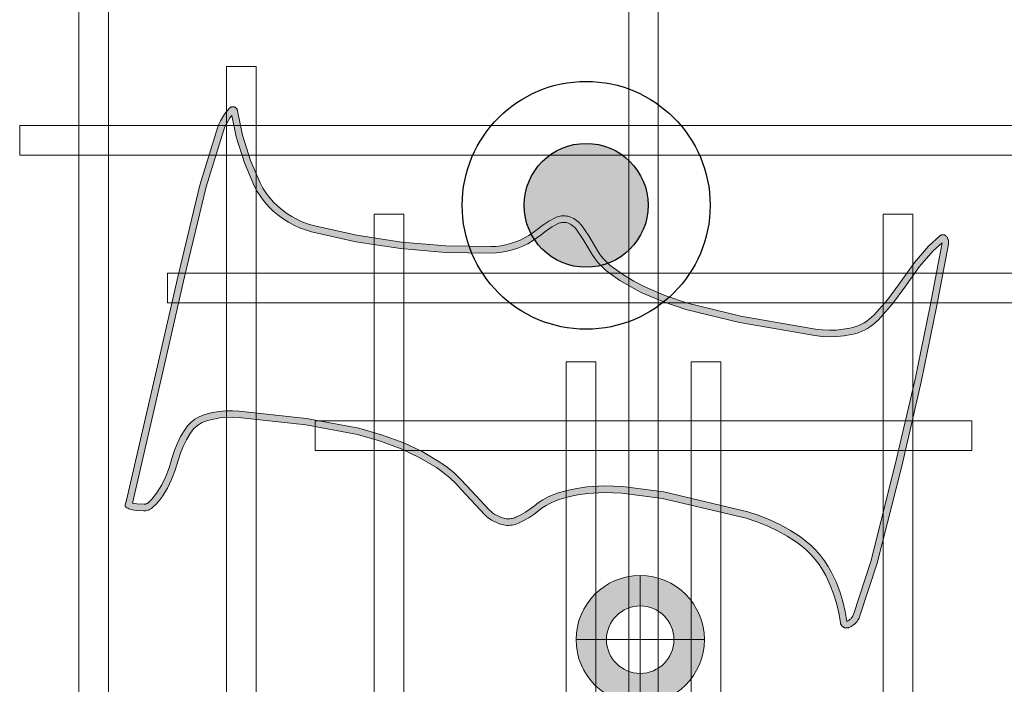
# Model space of a CAD drawing. Header units: millimetres. Extents: x -1097 to 37269, y -9172 to 9131.
# Tile 23 of 36: x 3140 to 3735, y 1276 to 1678. Entities that reach past the tile are written whole.
import ezdxf
from ezdxf.enums import TextEntityAlignment as Align

# ---------------------------------------------------------------- set-up
doc = ezdxf.new("R2010")
doc.units = ezdxf.units.MM
doc.layers.add('Ceiling', color=14, linetype='Continuous', lineweight=9)
doc.layers.add('Lighting (Ceiling)', color=160, linetype='Continuous', lineweight=15)
doc.layers.add('FIRE', color=1, linetype='Continuous', lineweight=20, true_color=0xff0000)
doc.layers.add('LIGHTING', color=6, linetype='Continuous', lineweight=20, true_color=0xff00ff)
doc.layers.add('FIRE-SPKLR-EQP', color=1, linetype='Continuous', true_color=0xff0000)
doc.layers.add('RCP LAYOUT', color=9, linetype='Continuous', true_color=0x808080)
doc.styles.get("Standard").update_dxf_attribs({"font": 'arial.ttf'})

# ---------------------------------------------------------------- blocks, each defined once
blk = doc.blocks.new('SPKLR-EQP-PENDENT-68C')
at = {"layer": 'FIRE-SPKLR-EQP'}
h = blk.add_hatch(color=256, dxfattribs=at)
h.dxf.hatch_style = 1
h.paths.add_polyline_path([(37.5, 0, 1), (-37.5, 0, 1)])
for radius in [75, 37.5]:
    blk.add_circle((0, 0), radius, dxfattribs=at)
blk = doc.blocks.new('A$C86f38443')
at = {"layer": 'FIRE'}
blk.add_blockref('SPKLR-EQP-PENDENT-68C', (3482.24, 1566.09), dxfattribs=at)
blk = doc.blocks.new('cl')
at = {"layer": 'Lighting (Ceiling)'}
h = blk.add_hatch(color=0, dxfattribs=at)
h.dxf.hatch_style = 1
h.paths.add_polyline_path([(1.533, 0.03, 1), (-1.533, 0.03, 1)])
h.paths.add_polyline_path([(-0.806, 0.03, -1), (0.806, 0.03, -1)], flags=16)
at = {"layer": 'Lighting (Ceiling)', "color": 0}
for p, q in [((0, 1.562), (0, -1.503)), ((-1.533, 0.03), (1.533, 0.03))]:
    blk.add_line(p, q, dxfattribs=at)
for radius in [1.533, 0.806]:
    blk.add_circle((0, 0.03), radius, dxfattribs=at)
at = {"color": 0}
blk.add_attdef('NAME', text='', height=5, dxfattribs=at).set_placement((0.838, 2.713), align=Align.MIDDLE_CENTER)
blk = doc.blocks.new('A$Cbacd199c')
at = {"layer": 'LIGHTING', "ltscale": 0.25}
h = blk.add_hatch(color=256, dxfattribs=at)
h.dxf.hatch_style = 1
h.paths.add_polyline_path([(3266.72, 1618.94), (3267.86, 1620.46), (3270.54, 1607.46), (3275.49, 1591.79), (3281.38, 1577.95), (3283.23, 1574.49), (3285.34, 1571.21), (3287.71, 1568.1), (3290.23, 1565.27), (3292.93, 1562.62), (3295.81, 1560.17), (3298.86, 1557.92), (3302.05, 1555.89), (3305.39, 1554.08), (3308.83, 1552.51), (3312.38, 1551.18), (3316.02, 1550.1), (3342.82, 1544.08), (3369.97, 1539.91), (3397.24, 1537.6), (3424.61, 1537.14), (3427.92, 1537.3), (3431.21, 1537.69), (3434.47, 1538.3), (3437.68, 1539.12), (3440.82, 1540.16), (3443.89, 1541.41), (3446.87, 1542.85), (3449.74, 1544.5), (3452.49, 1546.33), (3455, 1548.26), (3458.35, 1550.81), (3461.77, 1553.03), (3465.35, 1555), (3465.8, 1555.21), (3466.27, 1555.39), (3466.75, 1555.53), (3467.24, 1555.64), (3467.74, 1555.72), (3468.24, 1555.76), (3468.74, 1555.77), (3469.24, 1555.75), (3469.74, 1555.69), (3470.24, 1555.59), (3470.72, 1555.46), (3471.44, 1555.22), (3472.13, 1554.93), (3472.81, 1554.59), (3473.45, 1554.2), (3474.07, 1553.77), (3474.65, 1553.3), (3475.2, 1552.78), (3475.71, 1552.23), (3476.18, 1551.65), (3480.48, 1545.43), (3485.88, 1536.25), (3487.64, 1533.7), (3489.58, 1531.28), (3491.69, 1529.01), (3493.97, 1526.9), (3496.38, 1524.96), (3502.66, 1520.61), (3509.21, 1516.67), (3516.02, 1513.16), (3529.03, 1507.61), (3542.46, 1503.1), (3575.11, 1495.13), (3620.51, 1487.25), (3624.91, 1486.74), (3629.36, 1486.54), (3633.82, 1486.66), (3638.26, 1487.09), (3642.64, 1487.84), (3644.71, 1488.34), (3646.73, 1488.97), (3648.71, 1489.73), (3650.63, 1490.62), (3652.49, 1491.63), (3654.28, 1492.76), (3655.99, 1494.01), (3657.61, 1495.37), (3659.16, 1496.85), (3667.62, 1506.36), (3675.05, 1516.51), (3684.02, 1529.09), (3692.24, 1538.59), (3697.56, 1543.39), (3697.55, 1543.3), (3690.42, 1505.18), (3681.25, 1460.82), (3669.31, 1409.19), (3654.47, 1350.51), (3643.96, 1318.41), (3643.77, 1317.98), (3643.54, 1317.53), (3643.27, 1317.09), (3642.98, 1316.67), (3642.65, 1316.28), (3642.3, 1315.9), (3641.92, 1315.55), (3641.52, 1315.23), (3641.09, 1314.94), (3640.65, 1314.67), (3640.19, 1314.44), (3639.98, 1314.09), (3639.97, 1314.18), (3638.99, 1320.23), (3637.56, 1326.34), (3635.7, 1332.33), (3633.42, 1338.18), (3630.73, 1343.86), (3628.71, 1347.45), (3626.45, 1350.9), (3623.94, 1354.19), (3621.22, 1357.29), (3618.29, 1360.21), (3615.16, 1362.91), (3611.86, 1365.39), (3605.95, 1369.24), (3599.8, 1372.68), (3593.43, 1375.72), (3586.88, 1378.33), (3580.14, 1380.52), (3529.19, 1392.58), (3504.2, 1395.86), (3493.37, 1396.22), (3482.58, 1395.61), (3476.55, 1394.79), (3470.6, 1393.53), (3464.76, 1391.85), (3461.77, 1390.74), (3458.86, 1389.41), (3456.07, 1387.88), (3453.39, 1386.14), (3450.97, 1384.29), (3448.25, 1382.2), (3445.52, 1380.38), (3442.67, 1378.74), (3439.71, 1377.29), (3439.02, 1377.01), (3438.3, 1376.77), (3437.57, 1376.59), (3436.83, 1376.45), (3436.08, 1376.37), (3435.33, 1376.34), (3434.58, 1376.36), (3433.83, 1376.43), (3433.08, 1376.55), (3432.35, 1376.72), (3430.97, 1377.15), (3429.62, 1377.68), (3428.32, 1378.3), (3427.06, 1379.01), (3425.86, 1379.8), (3424.72, 1380.68), (3423.67, 1381.62), (3409.77, 1396.5), (3406.28, 1400.38), (3402.37, 1404.12), (3398.2, 1407.57), (3393.76, 1410.7), (3383.1, 1416.99), (3371.9, 1422.28), (3358.5, 1427.26), (3344.73, 1431.18), (3313.14, 1437.08), (3272.26, 1441.56), (3268.25, 1441.76), (3264.21, 1441.68), (3260.19, 1441.31), (3256.2, 1440.65), (3252.28, 1439.71), (3250.85, 1439.26), (3249.46, 1438.72), (3248.11, 1438.09), (3246.8, 1437.38), (3245.54, 1436.58), (3244.34, 1435.7), (3243.2, 1434.74), (3242.12, 1433.71), (3241.12, 1432.61), (3240.19, 1431.44), (3239.33, 1430.21), (3236.89, 1426.09), (3234.78, 1421.79), (3233.02, 1417.33), (3231.66, 1412.89), (3229.9, 1407.11), (3227.79, 1401.63), (3225.49, 1396.89), (3222.74, 1392.39), (3221.14, 1390.22), (3219.37, 1388.16), (3217.44, 1386.24), (3217.24, 1386.06), (3217.03, 1385.9), (3216.8, 1385.75), (3216.56, 1385.62), (3216.31, 1385.5), (3216.06, 1385.4), (3215.79, 1385.32), (3215.53, 1385.26), (3215.26, 1385.21), (3214.98, 1385.18), (3214.75, 1385.17), (3210.32, 1385.41), (3209.33, 1385.55), (3208.32, 1385.76), (3207.83, 1385.89), (3208.05, 1386.62), (3227.36, 1470.62), (3239.21, 1522.73), (3252.37, 1577.27), (3262.95, 1611.68), (3263.7, 1613.56), (3264.58, 1615.42), (3265.59, 1617.22)], flags=16)
h.paths.add_polyline_path([(3431.31, 1372.89), (3432.31, 1372.65), (3433.32, 1372.49), (3434.34, 1372.39), (3435.37, 1372.36), (3436.39, 1372.41), (3437.41, 1372.52), (3438.42, 1372.71), (3439.41, 1372.96), (3440.39, 1373.28), (3441.34, 1373.67), (3444.53, 1375.23), (3447.61, 1377), (3450.57, 1378.97), (3453.38, 1381.14), (3455.68, 1382.89), (3458.11, 1384.47), (3460.65, 1385.86), (3463.28, 1387.07), (3466, 1388.07), (3471.56, 1389.68), (3477.23, 1390.87), (3482.96, 1391.66), (3493.41, 1392.24), (3503.87, 1391.9), (3528.47, 1388.67), (3579.07, 1376.69), (3585.53, 1374.6), (3591.84, 1372.08), (3597.97, 1369.16), (3603.89, 1365.84), (3609.58, 1362.14), (3612.67, 1359.82), (3615.59, 1357.29), (3618.33, 1354.57), (3620.87, 1351.67), (3623.2, 1348.61), (3625.32, 1345.39), (3627.21, 1342.03), (3629.77, 1336.61), (3631.95, 1331.02), (3633.73, 1325.3), (3635.09, 1319.46), (3636.05, 1313.55), (3636.09, 1313.3), (3636.14, 1313.06), (3636.22, 1312.82), (3636.3, 1312.58), (3636.41, 1312.35), (3636.53, 1312.13), (3636.66, 1311.92), (3636.81, 1311.72), (3636.97, 1311.52), (3637.15, 1311.34), (3637.33, 1311.17), (3637.53, 1311.02), (3637.74, 1310.87), (3637.95, 1310.75), (3638.18, 1310.63), (3638.41, 1310.53), (3638.65, 1310.45), (3638.89, 1310.38), (3639.14, 1310.33), (3639.39, 1310.3), (3639.64, 1310.28), (3639.9, 1310.28), (3640.15, 1310.3), (3640.4, 1310.33), (3640.65, 1310.38), (3640.89, 1310.45), (3641.13, 1310.53), (3641.86, 1310.84), (3642.56, 1311.19), (3643.24, 1311.6), (3643.89, 1312.05), (3644.51, 1312.54), (3645.09, 1313.08), (3645.63, 1313.65), (3646.13, 1314.26), (3646.59, 1314.9), (3647, 1315.58), (3647.36, 1316.27), (3647.67, 1317), (3658.28, 1349.41), (3673.17, 1408.26), (3685.13, 1459.97), (3694.32, 1504.41), (3701.47, 1542.65), (3701.52, 1543.03), (3701.55, 1543.41), (3701.55, 1543.79), (3701.53, 1544.18), (3701.48, 1544.56), (3701.4, 1544.93), (3701.3, 1545.3), (3701.17, 1545.67), (3701.02, 1546.02), (3700.84, 1546.36), (3700.64, 1546.69), (3700.42, 1547), (3700.17, 1547.3), (3699.91, 1547.58), (3699.79, 1547.7), (3699.65, 1547.8), (3699.52, 1547.9), (3699.37, 1547.99), (3699.22, 1548.07), (3699.07, 1548.14), (3698.91, 1548.19), (3698.74, 1548.24), (3698.58, 1548.28), (3698.41, 1548.31), (3698.24, 1548.32), (3698.07, 1548.32), (3697.9, 1548.32), (3697.73, 1548.3), (3697.56, 1548.27), (3697.4, 1548.23), (3697.24, 1548.18), (3697.08, 1548.12), (3696.93, 1548.04), (3696.78, 1547.96), (3696.63, 1547.87), (3696.5, 1547.77), (3689.4, 1541.38), (3680.89, 1531.55), (3671.83, 1518.83), (3664.53, 1508.85), (3656.3, 1499.61), (3654.96, 1498.33), (3653.54, 1497.14), (3652.04, 1496.05), (3650.48, 1495.05), (3648.85, 1494.17), (3647.16, 1493.39), (3645.43, 1492.72), (3643.65, 1492.16), (3641.85, 1491.73), (3637.73, 1491.03), (3633.57, 1490.62), (3629.4, 1490.51), (3625.23, 1490.7), (3621.08, 1491.18), (3575.92, 1499.02), (3543.57, 1506.91), (3530.44, 1511.33), (3517.71, 1516.76), (3511.14, 1520.14), (3504.82, 1523.94), (3498.76, 1528.15), (3496.56, 1529.91), (3494.5, 1531.82), (3492.58, 1533.88), (3490.82, 1536.07), (3489.23, 1538.38), (3483.82, 1547.57), (3479.36, 1554.03), (3478.72, 1554.83), (3478.01, 1555.59), (3477.26, 1556.29), (3476.46, 1556.94), (3475.61, 1557.53), (3474.73, 1558.06), (3473.8, 1558.53), (3472.85, 1558.93), (3471.87, 1559.27), (3471.12, 1559.47), (3470.36, 1559.61), (3469.58, 1559.7), (3468.81, 1559.74), (3468.03, 1559.73), (3467.26, 1559.66), (3466.49, 1559.54), (3465.73, 1559.37), (3464.99, 1559.15), (3464.26, 1558.87), (3463.56, 1558.55), (3459.73, 1556.44), (3456.06, 1554.06), (3452.59, 1551.41), (3450.18, 1549.56), (3447.65, 1547.88), (3445.01, 1546.36), (3442.27, 1545.03), (3439.45, 1543.89), (3436.56, 1542.94), (3433.61, 1542.18), (3430.62, 1541.62), (3427.59, 1541.26), (3424.55, 1541.11), (3397.44, 1541.57), (3370.44, 1543.85), (3343.55, 1547.98), (3317.02, 1553.94), (3313.65, 1554.95), (3310.36, 1556.18), (3307.16, 1557.64), (3304.07, 1559.31), (3301.1, 1561.2), (3298.28, 1563.28), (3295.61, 1565.56), (3293.1, 1568.01), (3290.78, 1570.63), (3288.6, 1573.49), (3286.65, 1576.51), (3284.96, 1579.67), (3279.22, 1593.17), (3274.38, 1608.46), (3271.32, 1623.35), (3271.28, 1623.53), (3271.24, 1623.71), (3271.18, 1623.89), (3271.11, 1624.07), (3271.03, 1624.24), (3270.93, 1624.4), (3270.83, 1624.56), (3270.71, 1624.71), (3270.59, 1624.85), (3270.46, 1624.99), (3270.32, 1625.11), (3270.17, 1625.23), (3270.01, 1625.33), (3269.84, 1625.43), (3269.67, 1625.51), (3269.5, 1625.58), (3269.32, 1625.65), (3269.14, 1625.69), (3268.95, 1625.73), (3268.76, 1625.76), (3268.57, 1625.77), (3268.38, 1625.77), (3268.19, 1625.75), (3268.01, 1625.73), (3267.82, 1625.69), (3267.64, 1625.64), (3267.46, 1625.58), (3267.28, 1625.51), (3267.11, 1625.42), (3266.95, 1625.32), (3266.79, 1625.22), (3266.64, 1625.1), (3266.5, 1624.98), (3266.37, 1624.84), (3264.86, 1623.08), (3263.46, 1621.22), (3262.19, 1619.27), (3261.06, 1617.25), (3260.06, 1615.16), (3259.2, 1613), (3248.54, 1578.32), (3235.35, 1523.64), (3223.49, 1471.51), (3204.21, 1387.64), (3203.34, 1384.76), (3203.32, 1384.69), (3203.3, 1384.61), (3203.29, 1384.54), (3203.28, 1384.46), (3203.27, 1384.39), (3203.27, 1384.31), (3203.28, 1384.23), (3203.29, 1384.16), (3203.3, 1384.08), (3203.33, 1384.01), (3203.35, 1383.93), (3203.38, 1383.86), (3203.42, 1383.8), (3203.46, 1383.73), (3203.5, 1383.67), (3203.55, 1383.61), (3203.6, 1383.55), (3203.65, 1383.49), (3203.71, 1383.44), (3203.77, 1383.4), (3204.33, 1383.04), (3204.91, 1382.73), (3205.51, 1382.47), (3206.13, 1382.25), (3207.38, 1381.9), (3208.65, 1381.64), (3209.93, 1381.45), (3214.71, 1381.2), (3215.25, 1381.22), (3215.79, 1381.27), (3216.33, 1381.36), (3216.86, 1381.49), (3217.38, 1381.66), (3217.88, 1381.85), (3218.37, 1382.08), (3218.85, 1382.35), (3219.3, 1382.64), (3219.74, 1382.97), (3220.15, 1383.32), (3222.28, 1385.46), (3224.25, 1387.74), (3226.04, 1390.17), (3228.98, 1394.98), (3231.44, 1400.05), (3233.66, 1405.82), (3235.45, 1411.73), (3236.77, 1416.01), (3238.41, 1420.18), (3240.39, 1424.21), (3242.68, 1428.06), (3243.37, 1429.07), (3244.14, 1430.03), (3244.97, 1430.93), (3245.85, 1431.78), (3246.79, 1432.57), (3247.78, 1433.3), (3248.82, 1433.96), (3249.9, 1434.55), (3251.01, 1435.07), (3252.16, 1435.51), (3253.34, 1435.88), (3256.99, 1436.75), (3260.7, 1437.37), (3264.44, 1437.71), (3268.19, 1437.79), (3271.95, 1437.6), (3312.56, 1433.15), (3343.82, 1427.31), (3357.26, 1423.48), (3370.36, 1418.62), (3381.24, 1413.48), (3391.6, 1407.37), (3395.78, 1404.41), (3399.73, 1401.16), (3403.42, 1397.62), (3406.84, 1393.82), (3420.9, 1378.77), (3422.18, 1377.63), (3423.55, 1376.57), (3424.99, 1375.62), (3426.49, 1374.77), (3428.05, 1374.03), (3429.66, 1373.4)])
at = {"layer": 'LIGHTING'}
for points in [[(3431.31, 1372.89), (3432.31, 1372.65), (3433.32, 1372.49), (3434.34, 1372.39), (3435.37, 1372.36), (3436.39, 1372.41), (3437.41, 1372.52), (3438.42, 1372.71), (3439.41, 1372.96), (3440.39, 1373.28), (3441.34, 1373.67), (3444.53, 1375.23), (3447.61, 1377), (3450.57, 1378.97), (3453.38, 1381.14), (3455.68, 1382.89), (3458.11, 1384.47), (3460.65, 1385.86), (3463.28, 1387.07), (3466, 1388.07), (3471.56, 1389.68), (3477.23, 1390.87), (3482.96, 1391.66), (3493.41, 1392.24), (3503.87, 1391.9), (3528.47, 1388.67), (3579.07, 1376.69), (3585.53, 1374.6), (3591.84, 1372.08), (3597.97, 1369.16), (3603.89, 1365.84), (3609.58, 1362.14), (3612.67, 1359.82), (3615.59, 1357.29), (3618.33, 1354.57), (3620.87, 1351.67), (3623.2, 1348.61), (3625.32, 1345.39), (3627.21, 1342.03), (3629.77, 1336.61), (3631.95, 1331.02), (3633.73, 1325.3), (3635.09, 1319.46), (3636.05, 1313.55), (3636.09, 1313.3), (3636.14, 1313.06), (3636.22, 1312.82), (3636.3, 1312.58), (3636.41, 1312.35), (3636.53, 1312.13), (3636.66, 1311.92), (3636.81, 1311.72), (3636.97, 1311.52), (3637.15, 1311.34), (3637.33, 1311.17), (3637.53, 1311.02), (3637.74, 1310.87), (3637.95, 1310.75), (3638.18, 1310.63), (3638.41, 1310.53), (3638.65, 1310.45), (3638.89, 1310.38), (3639.14, 1310.33), (3639.39, 1310.3), (3639.64, 1310.28), (3639.9, 1310.28), (3640.15, 1310.3), (3640.4, 1310.33), (3640.65, 1310.38), (3640.89, 1310.45), (3641.13, 1310.53), (3641.86, 1310.84), (3642.56, 1311.19), (3643.24, 1311.6), (3643.89, 1312.05), (3644.51, 1312.54), (3645.09, 1313.08), (3645.63, 1313.65), (3646.13, 1314.26), (3646.59, 1314.9), (3647, 1315.58), (3647.36, 1316.27), (3647.67, 1317), (3658.28, 1349.41), (3673.17, 1408.26), (3685.13, 1459.97), (3694.32, 1504.41), (3701.47, 1542.65), (3701.52, 1543.03), (3701.55, 1543.41), (3701.55, 1543.79), (3701.53, 1544.18), (3701.48, 1544.56), (3701.4, 1544.93), (3701.3, 1545.3), (3701.17, 1545.67), (3701.02, 1546.02), (3700.84, 1546.36), (3700.64, 1546.69), (3700.42, 1547), (3700.17, 1547.3), (3699.91, 1547.58), (3699.79, 1547.7), (3699.65, 1547.8), (3699.52, 1547.9), (3699.37, 1547.99), (3699.22, 1548.07), (3699.07, 1548.14), (3698.91, 1548.19), (3698.74, 1548.24), (3698.58, 1548.28), (3698.41, 1548.31), (3698.24, 1548.32), (3698.07, 1548.32), (3697.9, 1548.32), (3697.73, 1548.3), (3697.56, 1548.27), (3697.4, 1548.23), (3697.24, 1548.18), (3697.08, 1548.12), (3696.93, 1548.04), (3696.78, 1547.96), (3696.63, 1547.87), (3696.5, 1547.77), (3689.4, 1541.38), (3680.89, 1531.55), (3671.83, 1518.83), (3664.53, 1508.85), (3656.3, 1499.61), (3654.96, 1498.33), (3653.54, 1497.14), (3652.04, 1496.05), (3650.48, 1495.05), (3648.85, 1494.17), (3647.16, 1493.39), (3645.43, 1492.72), (3643.65, 1492.16), (3641.85, 1491.73), (3637.73, 1491.03), (3633.57, 1490.62), (3629.4, 1490.51), (3625.23, 1490.7), (3621.08, 1491.18), (3575.92, 1499.02), (3543.57, 1506.91), (3530.44, 1511.33), (3517.71, 1516.76), (3511.14, 1520.14), (3504.82, 1523.94), (3498.76, 1528.15), (3496.56, 1529.91), (3494.5, 1531.82), (3492.58, 1533.88), (3490.82, 1536.07), (3489.23, 1538.38), (3483.82, 1547.57), (3479.36, 1554.03), (3478.72, 1554.83), (3478.01, 1555.59), (3477.26, 1556.29), (3476.46, 1556.94), (3475.61, 1557.53), (3474.73, 1558.06), (3473.8, 1558.53), (3472.85, 1558.93), (3471.87, 1559.27), (3471.12, 1559.47), (3470.36, 1559.61), (3469.58, 1559.7), (3468.81, 1559.74), (3468.03, 1559.73), (3467.26, 1559.66), (3466.49, 1559.54), (3465.73, 1559.37), (3464.99, 1559.15), (3464.26, 1558.87), (3463.56, 1558.55), (3459.73, 1556.44), (3456.06, 1554.06), (3452.59, 1551.41), (3450.18, 1549.56), (3447.65, 1547.88), (3445.01, 1546.36), (3442.27, 1545.03), (3439.45, 1543.89), (3436.56, 1542.94), (3433.61, 1542.18), (3430.62, 1541.62), (3427.59, 1541.26), (3424.55, 1541.11), (3397.44, 1541.57), (3370.44, 1543.85), (3343.55, 1547.98), (3317.02, 1553.94), (3313.65, 1554.95), (3310.36, 1556.18), (3307.16, 1557.64), (3304.07, 1559.31), (3301.1, 1561.2), (3298.28, 1563.28), (3295.61, 1565.56), (3293.1, 1568.01), (3290.78, 1570.63), (3288.6, 1573.49), (3286.65, 1576.51), (3284.96, 1579.67), (3279.22, 1593.17), (3274.38, 1608.46), (3271.32, 1623.35), (3271.28, 1623.53), (3271.24, 1623.71), (3271.18, 1623.89), (3271.11, 1624.07), (3271.03, 1624.24), (3270.93, 1624.4), (3270.83, 1624.56), (3270.71, 1624.71), (3270.59, 1624.85), (3270.46, 1624.99), (3270.32, 1625.11), (3270.17, 1625.23), (3270.01, 1625.33), (3269.84, 1625.43), (3269.67, 1625.51), (3269.5, 1625.58), (3269.32, 1625.65), (3269.14, 1625.69), (3268.95, 1625.73), (3268.76, 1625.76), (3268.57, 1625.77), (3268.38, 1625.77), (3268.19, 1625.75), (3268.01, 1625.73), (3267.82, 1625.69), (3267.64, 1625.64), (3267.46, 1625.58), (3267.28, 1625.51), (3267.11, 1625.42), (3266.95, 1625.32), (3266.79, 1625.22), (3266.64, 1625.1), (3266.5, 1624.98), (3266.37, 1624.84), (3264.86, 1623.08), (3263.46, 1621.22), (3262.19, 1619.27), (3261.06, 1617.25), (3260.06, 1615.16), (3259.2, 1613), (3248.54, 1578.32), (3235.35, 1523.64), (3223.49, 1471.51), (3204.21, 1387.64), (3203.34, 1384.76), (3203.32, 1384.69), (3203.3, 1384.61), (3203.29, 1384.54), (3203.28, 1384.46), (3203.27, 1384.39), (3203.27, 1384.31), (3203.28, 1384.23), (3203.29, 1384.16), (3203.3, 1384.08), (3203.33, 1384.01), (3203.35, 1383.93), (3203.38, 1383.86), (3203.42, 1383.8), (3203.46, 1383.73), (3203.5, 1383.67), (3203.55, 1383.61), (3203.6, 1383.55), (3203.65, 1383.49), (3203.71, 1383.44), (3203.77, 1383.4), (3204.33, 1383.04), (3204.91, 1382.73), (3205.51, 1382.47), (3206.13, 1382.25), (3207.38, 1381.9), (3208.65, 1381.64), (3209.93, 1381.45), (3214.71, 1381.2), (3215.25, 1381.22), (3215.79, 1381.27), (3216.33, 1381.36), (3216.86, 1381.49), (3217.38, 1381.66), (3217.88, 1381.85), (3218.37, 1382.08), (3218.85, 1382.35), (3219.3, 1382.64), (3219.74, 1382.97), (3220.15, 1383.32), (3222.28, 1385.46), (3224.25, 1387.74), (3226.04, 1390.17), (3228.98, 1394.98), (3231.44, 1400.05), (3233.66, 1405.82), (3235.45, 1411.73), (3236.77, 1416.01), (3238.41, 1420.18), (3240.39, 1424.21), (3242.68, 1428.06), (3243.37, 1429.07), (3244.14, 1430.03), (3244.97, 1430.93), (3245.85, 1431.78), (3246.79, 1432.57), (3247.78, 1433.3), (3248.82, 1433.96), (3249.9, 1434.55), (3251.01, 1435.07), (3252.16, 1435.51), (3253.34, 1435.88), (3256.99, 1436.75), (3260.7, 1437.37), (3264.44, 1437.71), (3268.19, 1437.79), (3271.95, 1437.6), (3312.56, 1433.15), (3343.82, 1427.31), (3357.26, 1423.48), (3370.36, 1418.62), (3381.24, 1413.48), (3391.6, 1407.37), (3395.78, 1404.41), (3399.73, 1401.16), (3403.42, 1397.62), (3406.84, 1393.82), (3420.9, 1378.77), (3422.18, 1377.63), (3423.55, 1376.57), (3424.99, 1375.62), (3426.49, 1374.77), (3428.05, 1374.03), (3429.66, 1373.4)], [(3266.72, 1618.94), (3267.86, 1620.46), (3270.54, 1607.46), (3275.49, 1591.79), (3281.38, 1577.95), (3283.23, 1574.49), (3285.34, 1571.21), (3287.71, 1568.1), (3290.23, 1565.27), (3292.93, 1562.62), (3295.81, 1560.17), (3298.86, 1557.92), (3302.05, 1555.89), (3305.39, 1554.08), (3308.83, 1552.51), (3312.38, 1551.18), (3316.02, 1550.1), (3342.82, 1544.08), (3369.97, 1539.91), (3397.24, 1537.6), (3424.61, 1537.14), (3427.92, 1537.3), (3431.21, 1537.69), (3434.47, 1538.3), (3437.68, 1539.12), (3440.82, 1540.16), (3443.89, 1541.41), (3446.87, 1542.85), (3449.74, 1544.5), (3452.49, 1546.33), (3455, 1548.26), (3458.35, 1550.81), (3461.77, 1553.03), (3465.35, 1555), (3465.8, 1555.21), (3466.27, 1555.39), (3466.75, 1555.53), (3467.24, 1555.64), (3467.74, 1555.72), (3468.24, 1555.76), (3468.74, 1555.77), (3469.24, 1555.75), (3469.74, 1555.69), (3470.24, 1555.59), (3470.72, 1555.46), (3471.44, 1555.22), (3472.13, 1554.93), (3472.81, 1554.59), (3473.45, 1554.2), (3474.07, 1553.77), (3474.65, 1553.3), (3475.2, 1552.78), (3475.71, 1552.23), (3476.18, 1551.65), (3480.48, 1545.43), (3485.88, 1536.25), (3487.64, 1533.7), (3489.58, 1531.28), (3491.69, 1529.01), (3493.97, 1526.9), (3496.38, 1524.96), (3502.66, 1520.61), (3509.21, 1516.67), (3516.02, 1513.16), (3529.03, 1507.61), (3542.46, 1503.1), (3575.11, 1495.13), (3620.51, 1487.25), (3624.91, 1486.74), (3629.36, 1486.54), (3633.82, 1486.66), (3638.26, 1487.09), (3642.64, 1487.84), (3644.71, 1488.34), (3646.73, 1488.97), (3648.71, 1489.73), (3650.63, 1490.62), (3652.49, 1491.63), (3654.28, 1492.76), (3655.99, 1494.01), (3657.61, 1495.37), (3659.16, 1496.85), (3667.62, 1506.36), (3675.05, 1516.51), (3684.02, 1529.09), (3692.24, 1538.59), (3697.56, 1543.39), (3697.55, 1543.3), (3690.42, 1505.18), (3681.25, 1460.82), (3669.31, 1409.19), (3654.47, 1350.51), (3643.96, 1318.41), (3643.77, 1317.98), (3643.54, 1317.53), (3643.27, 1317.09), (3642.98, 1316.67), (3642.65, 1316.28), (3642.3, 1315.9), (3641.92, 1315.55), (3641.52, 1315.23), (3641.09, 1314.94), (3640.65, 1314.67), (3640.19, 1314.44), (3639.98, 1314.09), (3639.97, 1314.18), (3638.99, 1320.23), (3637.56, 1326.34), (3635.7, 1332.33), (3633.42, 1338.18), (3630.73, 1343.86), (3628.71, 1347.45), (3626.45, 1350.9), (3623.94, 1354.19), (3621.22, 1357.29), (3618.29, 1360.21), (3615.16, 1362.91), (3611.86, 1365.39), (3605.95, 1369.24), (3599.8, 1372.68), (3593.43, 1375.72), (3586.88, 1378.33), (3580.14, 1380.52), (3529.19, 1392.58), (3504.2, 1395.86), (3493.37, 1396.22), (3482.58, 1395.61), (3476.55, 1394.79), (3470.6, 1393.53), (3464.76, 1391.85), (3461.77, 1390.74), (3458.86, 1389.41), (3456.07, 1387.88), (3453.39, 1386.14), (3450.97, 1384.29), (3448.25, 1382.2), (3445.52, 1380.38), (3442.67, 1378.74), (3439.71, 1377.29), (3439.02, 1377.01), (3438.3, 1376.77), (3437.57, 1376.59), (3436.83, 1376.45), (3436.08, 1376.37), (3435.33, 1376.34), (3434.58, 1376.36), (3433.83, 1376.43), (3433.08, 1376.55), (3432.35, 1376.72), (3430.97, 1377.15), (3429.62, 1377.68), (3428.32, 1378.3), (3427.06, 1379.01), (3425.86, 1379.8), (3424.72, 1380.68), (3423.67, 1381.62), (3409.77, 1396.5), (3406.28, 1400.38), (3402.37, 1404.12), (3398.2, 1407.57), (3393.76, 1410.7), (3383.1, 1416.99), (3371.9, 1422.28), (3358.5, 1427.26), (3344.73, 1431.18), (3313.14, 1437.08), (3272.26, 1441.56), (3268.25, 1441.76), (3264.21, 1441.68), (3260.19, 1441.31), (3256.2, 1440.65), (3252.28, 1439.71), (3250.85, 1439.26), (3249.46, 1438.72), (3248.11, 1438.09), (3246.8, 1437.38), (3245.54, 1436.58), (3244.34, 1435.7), (3243.2, 1434.74), (3242.12, 1433.71), (3241.12, 1432.61), (3240.19, 1431.44), (3239.33, 1430.21), (3236.89, 1426.09), (3234.78, 1421.79), (3233.02, 1417.33), (3231.66, 1412.89), (3229.9, 1407.11), (3227.79, 1401.63), (3225.49, 1396.89), (3222.74, 1392.39), (3221.14, 1390.22), (3219.37, 1388.16), (3217.44, 1386.24), (3217.24, 1386.06), (3217.03, 1385.9), (3216.8, 1385.75), (3216.56, 1385.62), (3216.31, 1385.5), (3216.06, 1385.4), (3215.79, 1385.32), (3215.53, 1385.26), (3215.26, 1385.21), (3214.98, 1385.18), (3214.75, 1385.17), (3210.32, 1385.41), (3209.33, 1385.55), (3208.32, 1385.76), (3207.83, 1385.89), (3208.05, 1386.62), (3227.36, 1470.62), (3239.21, 1522.73), (3252.37, 1577.27), (3262.95, 1611.68), (3263.7, 1613.56), (3264.58, 1615.42), (3265.59, 1617.22)]]:
    blk.add_lwpolyline(points, close=True, dxfattribs=at)
at = {"layer": 'LIGHTING', "xscale": 25.32885420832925, "yscale": 25.32885420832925, "zscale": 25.32885420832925}
blk.add_blockref('cl', (3514.96, 1302.45), dxfattribs=at)
blk = doc.blocks.new('ceiling inst 2')
at = {"layer": 'Ceiling', "color": 8, "lineweight": 0, "ltscale": 0.25, "true_color": 0x808080}
for points in [[(1722761.604, -79108.617), (1722762.308, -79108.617), (1722762.308, -79057.793), (1722761.604, -79057.793)], [(1722774.704, -79101.58), (1722775.407, -79101.58), (1722775.407, -79064.83), (1722774.704, -79064.83)], [(1722771.186, -79098.062), (1722771.889, -79098.062), (1722771.889, -79068.348), (1722771.186, -79068.348)], [(1722776.817, -79069.755), (1722776.817, -79070.459), (1722747.103, -79070.459), (1722747.103, -79069.755)], [(1722756.248, -79094.544), (1722755.545, -79094.544), (1722755.545, -79071.866), (1722756.248, -79071.866)], [(1722767.667, -79094.544), (1722768.371, -79094.544), (1722768.371, -79071.866), (1722767.667, -79071.866)], [(1722773.297, -79073.274), (1722773.297, -79073.977), (1722750.619, -79073.977), (1722750.619, -79073.274)], [(1722760.822, -79091.026), (1722760.118, -79091.026), (1722760.118, -79075.385), (1722760.822, -79075.385)], [(1722763.094, -79091.026), (1722763.797, -79091.026), (1722763.797, -79075.385), (1722763.094, -79075.385)], [(1722769.778, -79076.792), (1722769.778, -79077.496), (1722754.137, -79077.496), (1722754.137, -79076.792)]]:
    blk.add_lwpolyline(points, close=True, dxfattribs=at)
blk = doc.blocks.new('grid 2')
at = {"color": 8, "true_color": 0x808080, "xscale": -1}
blk.add_blockref('ceiling inst 2', (3444354.934, 268.134), dxfattribs=at)
blk = doc.blocks.new('IRISH HOUSE-RCP LAYOUT')
at = {"xscale": 25.4, "yscale": 25.4, "zscale": 25.4}
blk.add_blockref('grid 2', (-43724944.67, 2003175.56), dxfattribs=at)

msp = doc.modelspace()

# ---------------------------------------------------------------- block references
msp.add_blockref('A$Cbacd199c', (0, 0))
at = {"layer": 'FIRE'}
msp.add_blockref('A$C86f38443', (0, 0), dxfattribs=at)
at = {"layer": 'RCP LAYOUT'}
msp.add_blockref('IRISH HOUSE-RCP LAYOUT', (0, 0), dxfattribs=at)

doc.saveas('drawing.dxf')
